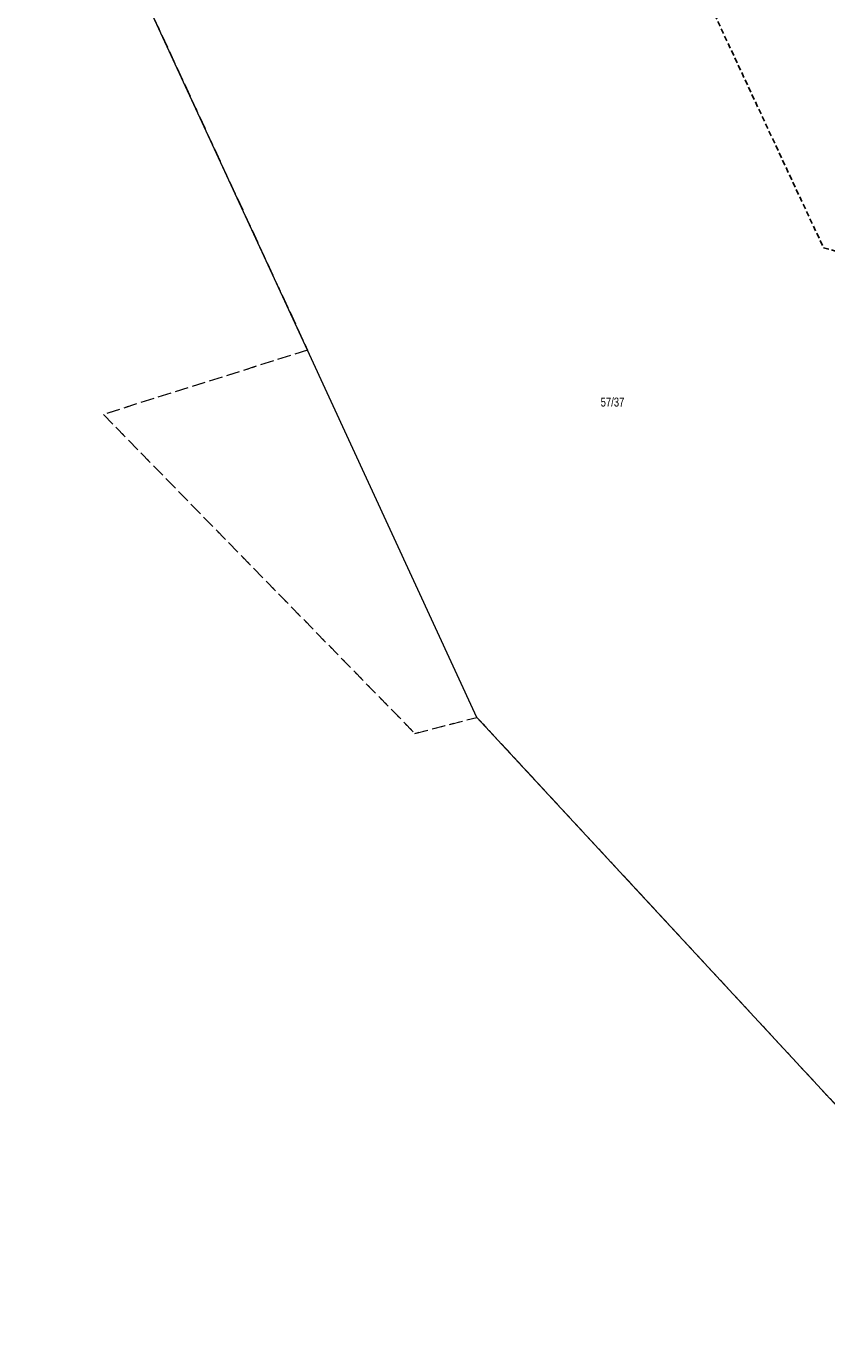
# Model space of a CAD drawing. Header units: metres. Extents: x 5550910 to 5553628, y 5952297 to 5957865.
# Tile 18 of 36: x 5551404 to 5551493, y 5955180 to 5955328. Entities that reach past the tile are written whole.
import ezdxf

# ---------------------------------------------------------------- set-up
doc = ezdxf.new("R2010")
doc.units = ezdxf.units.M
for name, pattern in [('2', [0.9, 0.6, -0.3]), ('219-500', [0]), ('egkk-500', [2, 1.5, -0.5]), ('egug-500', [1, 0.5, -0.5])]:
    doc.linetypes.add(name, pattern=pattern)
doc.styles.get("Standard").update_dxf_attribs({"font": 'Working1250', "width": 0.75})

msp = doc.modelspace()

# ---------------------------------------------------------------- linework, layer by layer
at = {"layer": '217-kontur klasyfikacyjny', "color": 92, "linetype": 'egkk-500', "lineweight": 18, "flags": 128}
for points in [[(5551403.65, 5955359.44), (5551435.03, 5955291.6)], [(5551435.03, 5955291.6), (5551412.24, 5955284.43)], [(5551412.24, 5955284.43), (5551447, 5955248.83)], [(5551447, 5955248.83), (5551453.93, 5955250.62)], [(5551453.93, 5955250.62), (5551522.44, 5955176.64)]]:
    msp.add_lwpolyline(points, dxfattribs=at)
at = {"layer": '218-kontur użytku gruntowego', "color": 3, "linetype": 'egug-500', "lineweight": 18, "flags": 128}
for points in [[(5551403.65, 5955359.44), (5551435.03, 5955291.6)], [(5551435.03, 5955291.6), (5551412.24, 5955284.43)], [(5551412.24, 5955284.43), (5551447, 5955248.83)], [(5551447, 5955248.83), (5551453.93, 5955250.62)], [(5551453.93, 5955250.62), (5551522.44, 5955176.64)]]:
    msp.add_lwpolyline(points, dxfattribs=at)
at = {"layer": '219-działka ewidencyjna', "color": 7, "linetype": '219-500', "lineweight": 18, "flags": 128}
for points in [[(5551435.03, 5955291.6), (5551403.65, 5955359.44)], [(5551453.93, 5955250.62), (5551435.03, 5955291.6)], [(5551522.44, 5955176.64), (5551453.93, 5955250.62)]]:
    msp.add_lwpolyline(points, dxfattribs=at)
at = {"layer": 'Zakres', "color": 5, "linetype": '2', "lineweight": 25, "flags": 128}
msp.add_lwpolyline([(5551539.89, 5955556.3), (5551532.83, 5955579.59), (5551412.18, 5955533.02), (5551417.83, 5955463.17), (5551492.62, 5955303.01), (5551563.17, 5955284.66), (5551801.65, 5955188.71), (5551944.88, 5955090.64), (5552101.51, 5955073.7), (5552198.88, 5955088.52), (5552322.35, 5954926.24), (5552389.38, 5954546.65), (5552301.18, 5953845.33), (5552445.82, 5953604.03), (5552352.69, 5953364.14), (5552322.35, 5953343.68), (5552337.17, 5953304.17), (5552363.27, 5953310.52), (5552494.5, 5953582.87), (5552343.52, 5953842.51), (5552416.89, 5954365.33), (5552426.77, 5954541.01), (5552383.73, 5954780.19), (5552366.62, 5954919.72), (5552207.87, 5955119.74), (5552134.49, 5955107.04), (5551969.13, 5955121.77), (5551896.19, 5955180.95), (5551736.74, 5955259.26), (5551546.94, 5955321.35), (5551512.37, 5955423.66), (5551586.45, 5955433.54)], close=True, dxfattribs=at)

# ---------------------------------------------------------------- texts
at = {"layer": '211-numer działki ewidencyjnej', "color": 7, "linetype": 'CONTINUOUS', "lineweight": 18, "width": 0.79}
msp.add_text('57/37', height=1, dxfattribs=at).set_placement((5551467.74, 5955285.31))

doc.saveas('drawing.dxf')
